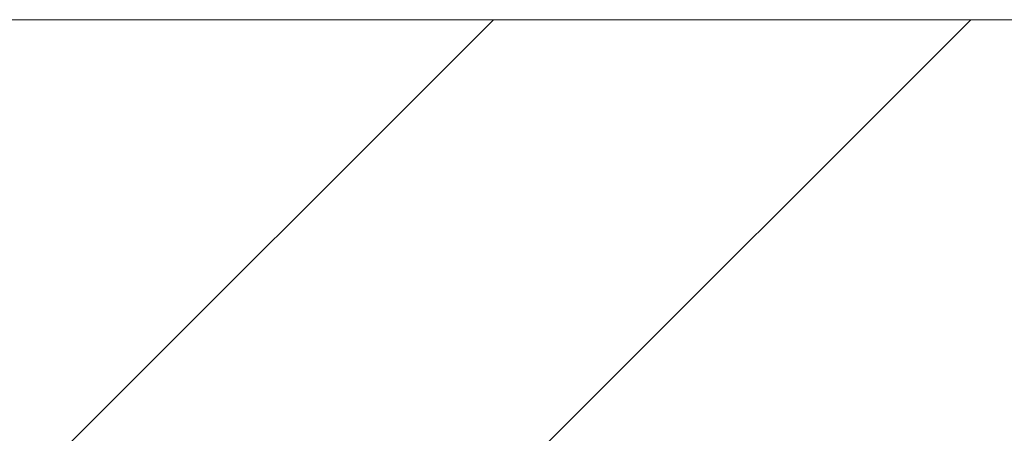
# Model space of a CAD drawing. Extents: x -420 to 300, y 62 to 1162.
# Tile 121 of 130: x 194.17 to 197.09, y 724.28 to 725.5. Entities that reach past the tile are written whole.
import ezdxf
from ezdxf.lldxf.tags import DXFTag

# ---------------------------------------------------------------- set-up
doc = ezdxf.new("R2010")
doc.units = 0
doc.layers.get('0').update_dxf_attribs({"lineweight": 35})
doc.layers.add('E_Detail_Linie_Text_Bem', color=7, linetype='Continuous', lineweight=13)
doc.layers.add('E_Detail_Wandschraffur', color=7, linetype='Continuous', lineweight=5, true_color=0xc0c0c0)
tags = doc.linetypes.add('fein_strichliert', pattern=[4, 1, -2, 1]).pattern_tags.tags
tags[8:9] = [DXFTag(74, 4), DXFTag(75, 0), DXFTag(340, '0'), DXFTag(46, 0.0), DXFTag(50, 0.0), DXFTag(44, 0.0), DXFTag(45, 0.0)]
tags[6:7] = [DXFTag(74, 4), DXFTag(75, 0), DXFTag(340, '0'), DXFTag(46, 0.0), DXFTag(50, 0.0), DXFTag(44, 0.0), DXFTag(45, 0.0)]
tags[4:5] = [DXFTag(74, 4), DXFTag(75, 0), DXFTag(340, '0'), DXFTag(46, 0.0), DXFTag(50, 0.0), DXFTag(44, 0.0), DXFTag(45, 0.0)]

# ---------------------------------------------------------------- blocks, each defined once
blk = doc.blocks.new('Referenz-A06G9FCZ8I')
at = {"layer": 'E_Detail_Linie_Text_Bem', "linetype": 'Continuous', "ltscale": 0.13}
blk.add_line((187.9186, 725.5049), (247.8967, 725.5049), dxfattribs=at)
at = {"layer": 'E_Detail_Wandschraffur', "linetype": 'ByBlock', "ltscale": 0.13}
blk.add_line((193.0947, 723.0273), (195.5723, 725.5049), dxfattribs=at)
at = {"layer": 'E_Detail_Wandschraffur', "linetype": 'fein_strichliert', "ltscale": 0.13}
blk.add_line((195.7215, 724.2399), (196.9865, 725.5049), dxfattribs=at)

msp = doc.modelspace()

# ---------------------------------------------------------------- block references
at = {"color": 8, "lineweight": 25, "ltscale": 0.25, "true_color": 0x808080}
msp.add_blockref('Referenz-A06G9FCZ8I', (0, 0), dxfattribs=at)

doc.saveas('drawing.dxf')
